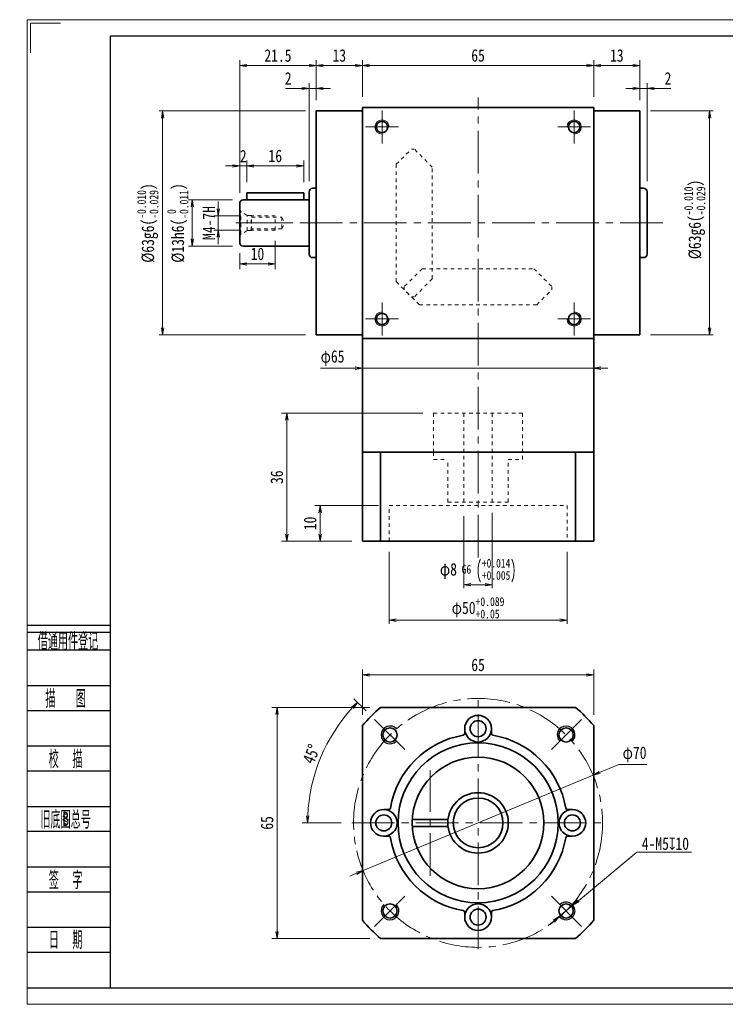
# Model space of a CAD drawing. Header units: millimetres. Extents: x -2 to 418, y 0 to 277.
# Tile 1 of 2: x -2 to 196, y 0 to 277. Entities that reach past the tile are written whole.
import ezdxf
from ezdxf.enums import TextEntityAlignment as Align

# ---------------------------------------------------------------- set-up
doc = ezdxf.new("R2010")
doc.units = ezdxf.units.MM
doc.linetypes.add('点画线', pattern=[18, 12, -2, 2, -2])
doc.linetypes.add('虚线', pattern=[2, 1, -1])
doc.layers.add('2细线层', color=4, linetype='Continuous')
doc.layers.add('6文字层', color=3, linetype='Continuous')
for name, color, linetype, lineweight in [('中心线层', 1, '点画线', 18), ('图框_外框线', 7, 'Continuous', 18), ('尺寸线层', 3, 'Continuous', 18), ('粗实线层', 7, 'Continuous', 35), ('虚线层_1', 6, '虚线', 18)]:
    doc.layers.add(name, color=color, linetype=linetype, lineweight=lineweight)
doc.styles.add('PC_TEXTSTYLE', font='ISOCP.SHX', dxfattribs={"width": 0.707, "bigfont": 'GBCBIG.SHX'})
doc.styles.add('宋体', font='txt', dxfattribs={"width": 0.8})
doc.dimstyles.new('A水平标注$0', dxfattribs={"dimtxt": 3.5, "dimasz": 2, "dimexe": 1.5, "dimexo": 3, "dimgap": 1.1, "dimtad": 1, "dimtoh": 1, "dimdec": 4, "dimdsep": 46, "dimtxsty": '宋体', "dimblk": 'OPEN', "dimcen": 3, "dimclrd": 3, "dimclre": 3, "dimclrt": 6, "dimadec": 0, "dimazin": 0, "dimtm": 1e-09, "dimtfac": 1, "dimtdec": 4, "dimtix": 1, "dimtmove": 0, "dimatfit": 3, "dimldrblk": 'OPEN', "dimfxl": 0, "dimlwd": 13, "dimlwe": 13, "dimarcsym": 0})
doc.dimstyles.new('D直径标注φ25', dxfattribs={"dimtxt": 3.5, "dimasz": 2, "dimexe": 1, "dimexo": 3, "dimtad": 1, "dimtoh": 1, "dimdec": 1, "dimdsep": 46, "dimtxsty": '宋体', "dimblk": 'OPEN', "dimcen": 3, "dimclrd": 3, "dimclre": 3, "dimclrt": 130, "dimadec": 0, "dimazin": 0, "dimtm": 1e-09, "dimtfac": 1, "dimtdec": 1, "dimtmove": 0, "dimatfit": 0, "dimldrblk": 'OPEN', "dimfxl": 0, "dimlwd": 13, "dimlwe": 13, "dimarcsym": 0})
doc.dimstyles.new('螺孔(M8-7H)', dxfattribs={"dimtxt": 3.5, "dimasz": 2, "dimexe": 1.25, "dimexo": 3, "dimtad": 1, "dimtoh": 1, "dimdec": 4, "dimdsep": 46, "dimtxsty": '宋体', "dimblk": 'OPEN', "dimcen": 3, "dimclrd": 3, "dimclre": 3, "dimclrt": 2, "dimadec": 0, "dimazin": 0, "dimtm": 1e-09, "dimtfac": 1, "dimtdec": 4, "dimtmove": 0, "dimatfit": 3, "dimldrblk": 'OPEN', "dimfxl": 0, "dimlwd": 9, "dimlwe": 9, "dimarcsym": 0})

# ---------------------------------------------------------------- blocks, each defined once
blk = doc.blocks.new('2432g')
at = {"layer": '中心线层', "linetype": '点画线', "lineweight": 18}
blk.add_line((13.97, 0), (-1.08, 0), dxfattribs=at)
at = {"layer": '虚线层_1', "linetype": '虚线', "lineweight": 18}
for p, q in [((0, -3.7), (0, 3.7)), ((0, 3.7), (0.29, 3.19)), ((2.1, 2.15), (0.29, 3.19)), ((0.29, -3.19), (0.29, 3.19)), ((3.2, 2.15), (2.1, 2.15)), ((2.1, -2.15), (2.1, 2.15)), ((3.35, 2), (3.2, 2.15)), ((3.2, -2.15), (3.2, 2.15)), ((10, 2), (3.35, 2)), ((3.35, -2), (3.35, 2)), ((3.35, 1.6), (11.85, 1.6)), ((10, -2), (10, 2)), ((11.85, 1.6), (11.85, -1.6)), ((11.85, 1.6), (12.77, 0)), ((11.85, -1.6), (12.77, 0)), ((2.1, -2.15), (0.29, -3.19)), ((3.2, -2.15), (2.1, -2.15)), ((3.35, -2), (3.2, -2.15)), ((11.85, -1.6), (3.35, -1.6)), ((10, -2), (3.35, -2)), ((0, -3.7), (0.29, -3.19))]:
    blk.add_line(p, q, dxfattribs=at)
blk = doc.blocks.new('_Open')
at = {"color": 0, "linetype": 'ByBlock', "lineweight": -2}
for p, q in [((-1, 0.17), (0, 0)), ((-1, -0.17), (0, 0)), ((0, 0), (-1, 0))]:
    blk.add_line(p, q, dxfattribs=at)
blk = doc.blocks.new('*D8')
at = {"layer": 'Defpoints', "color": 0}
for p in [(63.09, 221.75), (53.73, 217.75), (63.09, 217.75)]:
    blk.add_point(p, dxfattribs=at)
at = {"layer": '尺寸线层', "color": 3, "lineweight": 9}
for p, q in [((53.73, 223.75), (53.73, 225.75)), ((60.09, 221.75), (52.48, 221.75)), ((53.73, 221.75), (53.73, 217.75)), ((60.09, 217.75), (52.48, 217.75)), ((53.73, 215.75), (53.73, 213.75))]:
    blk.add_line(p, q, dxfattribs=at)
at = {"layer": '尺寸线层', "color": 3, "lineweight": 9, "xscale": 2, "yscale": 2, "zscale": 2}
for p, rotation in [((53.73, 221.75), 270), ((53.73, 217.75), 90)]:
    blk.add_blockref('_Open', p, dxfattribs=dict(at, rotation=rotation))
at = {"layer": '尺寸线层', "color": 2, "insert": (51.04, 219.75), "char_height": 3.5, "attachment_point": 5, "rotation": 90, "style": '宋体'}
blk.add_mtext('M4-7H', dxfattribs=at)
blk = doc.blocks.new('*D9')
at = {"layer": 'Defpoints', "color": 0}
for p in [(69.74, 217.75), (59.74, 214.25), (69.74, 208.24)]:
    blk.add_point(p, dxfattribs=at)
at = {"layer": '尺寸线层', "color": 3, "lineweight": 13}
for p, q in [((69.74, 214.75), (69.74, 206.74)), ((59.74, 211.25), (59.74, 206.74)), ((61.74, 208.24), (67.74, 208.24))]:
    blk.add_line(p, q, dxfattribs=at)
at = {"layer": '尺寸线层', "color": 3, "lineweight": 13, "xscale": 2, "yscale": 2, "zscale": 2, "rotation": 180}
blk.add_blockref('_Open', (59.74, 208.24), dxfattribs=at)
at = {"layer": '尺寸线层', "color": 3, "lineweight": 13, "xscale": 2, "yscale": 2, "zscale": 2}
blk.add_blockref('_Open', (69.74, 208.24), dxfattribs=at)
at = {"layer": '尺寸线层', "color": 6, "insert": (64.74, 211.05), "char_height": 3.5, "attachment_point": 5, "style": '宋体'}
blk.add_mtext('10', dxfattribs=at)
blk = doc.blocks.new('*D10')
at = {"layer": 'Defpoints', "color": 0}
for p in [(60.74, 226.25), (46.39, 213.25), (60.74, 213.25)]:
    blk.add_point(p, dxfattribs=at)
at = {"layer": '尺寸线层', "color": 3, "lineweight": 13}
for p, q in [((57.74, 226.25), (45.39, 226.25)), ((46.39, 224.25), (46.39, 215.25)), ((57.74, 213.25), (45.39, 213.25))]:
    blk.add_line(p, q, dxfattribs=at)
at = {"layer": '尺寸线层', "color": 3, "lineweight": 13, "xscale": 2, "yscale": 2, "zscale": 2}
for p, rotation in [((46.39, 226.25), 90), ((46.39, 213.25), 270)]:
    blk.add_blockref('_Open', p, dxfattribs=dict(at, rotation=rotation))
at = {"layer": '尺寸线层', "color": 130, "insert": (42.34, 219.75), "char_height": 3.5, "attachment_point": 5, "rotation": 90, "style": '宋体'}
blk.add_mtext('{\\A1;\\A1;%%C13h6({\\H0.707107x;\\S 0^ -0.011;})}', dxfattribs=at)
blk = doc.blocks.new('*D11')
at = {"layer": 'Defpoints', "color": 0}
for p in [(38.07, 251.25), (81.24, 251.25), (81.24, 188.25)]:
    blk.add_point(p, dxfattribs=at)
at = {"layer": '尺寸线层', "color": 3, "lineweight": 13}
for p, q in [((78.24, 251.25), (37.07, 251.25)), ((38.07, 190.25), (38.07, 249.25)), ((78.24, 188.25), (37.07, 188.25))]:
    blk.add_line(p, q, dxfattribs=at)
at = {"layer": '尺寸线层', "color": 3, "lineweight": 13, "xscale": 2, "yscale": 2, "zscale": 2}
for p, rotation in [((38.07, 251.25), 90), ((38.07, 188.25), 270)]:
    blk.add_blockref('_Open', p, dxfattribs=dict(at, rotation=rotation))
at = {"layer": '尺寸线层', "color": 130, "insert": (33.91, 219.75), "char_height": 3.5, "attachment_point": 5, "rotation": 90, "style": '宋体'}
blk.add_mtext('{\\A1;\\A1;%%C63g6({\\H0.707107x;\\S-0.010^ -0.029;})}', dxfattribs=at)
blk = doc.blocks.new('*D12')
at = {"layer": 'Defpoints', "color": 0}
for p in [(59.74, 235.78), (61.74, 228.25), (59.74, 225.25)]:
    blk.add_point(p, dxfattribs=at)
at = {"layer": '尺寸线层', "color": 3, "lineweight": 13}
for p, q in [((57.74, 235.78), (55.74, 235.78)), ((59.74, 228.25), (59.74, 237.28)), ((61.74, 235.78), (59.74, 235.78)), ((61.74, 231.25), (61.74, 237.28)), ((63.74, 235.78), (65.74, 235.78))]:
    blk.add_line(p, q, dxfattribs=at)
at = {"layer": '尺寸线层', "color": 3, "lineweight": 13, "xscale": 2, "yscale": 2, "zscale": 2}
blk.add_blockref('_Open', (59.74, 235.78), dxfattribs=at)
at = {"layer": '尺寸线层', "color": 3, "lineweight": 13, "xscale": 2, "yscale": 2, "zscale": 2, "rotation": 180}
blk.add_blockref('_Open', (61.74, 235.78), dxfattribs=at)
at = {"layer": '尺寸线层', "color": 6, "insert": (60.74, 238.57), "char_height": 3.5, "attachment_point": 5, "style": '宋体'}
blk.add_mtext('2', dxfattribs=at)
blk = doc.blocks.new('*D13')
at = {"layer": 'Defpoints', "color": 0}
for p in [(77.74, 235.79), (61.74, 228.25), (77.74, 228.25)]:
    blk.add_point(p, dxfattribs=at)
at = {"layer": '尺寸线层', "color": 3, "lineweight": 13}
for p, q in [((61.74, 231.25), (61.74, 237.29)), ((63.74, 235.79), (75.74, 235.79)), ((77.74, 231.25), (77.74, 237.29))]:
    blk.add_line(p, q, dxfattribs=at)
at = {"layer": '尺寸线层', "color": 3, "lineweight": 13, "xscale": 2, "yscale": 2, "zscale": 2, "rotation": 180}
blk.add_blockref('_Open', (61.74, 235.79), dxfattribs=at)
at = {"layer": '尺寸线层', "color": 3, "lineweight": 13, "xscale": 2, "yscale": 2, "zscale": 2}
blk.add_blockref('_Open', (77.74, 235.79), dxfattribs=at)
at = {"layer": '尺寸线层', "color": 6, "insert": (69.74, 238.6), "char_height": 3.5, "attachment_point": 5, "style": '宋体'}
blk.add_mtext('16', dxfattribs=at)
blk = doc.blocks.new('*D14')
at = {"layer": 'Defpoints', "color": 0}
for p in [(159.24, 264.05), (94.24, 252.25), (159.24, 252.25)]:
    blk.add_point(p, dxfattribs=at)
at = {"layer": '尺寸线层', "color": 3, "lineweight": 13}
for p, q in [((94.24, 255.25), (94.24, 265.55)), ((96.24, 264.05), (157.24, 264.05)), ((159.24, 255.25), (159.24, 265.55))]:
    blk.add_line(p, q, dxfattribs=at)
at = {"layer": '尺寸线层', "color": 3, "lineweight": 13, "xscale": 2, "yscale": 2, "zscale": 2, "rotation": 180}
blk.add_blockref('_Open', (94.24, 264.05), dxfattribs=at)
at = {"layer": '尺寸线层', "color": 3, "lineweight": 13, "xscale": 2, "yscale": 2, "zscale": 2}
blk.add_blockref('_Open', (159.24, 264.05), dxfattribs=at)
at = {"layer": '尺寸线层', "color": 6, "insert": (126.74, 266.86), "char_height": 3.5, "attachment_point": 5, "style": '宋体'}
blk.add_mtext('65', dxfattribs=at)
blk = doc.blocks.new('*D15')
at = {"layer": 'Defpoints', "color": 0}
for p in [(81.24, 264.03), (94.24, 252.25), (81.24, 251.25)]:
    blk.add_point(p, dxfattribs=at)
at = {"layer": '尺寸线层', "color": 3, "lineweight": 13}
for p, q in [((81.24, 254.25), (81.24, 265.53)), ((92.24, 264.03), (83.24, 264.03)), ((94.24, 255.25), (94.24, 265.53))]:
    blk.add_line(p, q, dxfattribs=at)
at = {"layer": '尺寸线层', "color": 3, "lineweight": 13, "xscale": 2, "yscale": 2, "zscale": 2, "rotation": 180}
blk.add_blockref('_Open', (81.24, 264.03), dxfattribs=at)
at = {"layer": '尺寸线层', "color": 3, "lineweight": 13, "xscale": 2, "yscale": 2, "zscale": 2}
blk.add_blockref('_Open', (94.24, 264.03), dxfattribs=at)
at = {"layer": '尺寸线层', "color": 6, "insert": (87.74, 266.84), "char_height": 3.5, "attachment_point": 5, "style": '宋体'}
blk.add_mtext('13', dxfattribs=at)
blk = doc.blocks.new('*D16')
at = {"layer": 'Defpoints', "color": 0}
for p in [(79.24, 257.62), (81.24, 251.25), (79.24, 228.5)]:
    blk.add_point(p, dxfattribs=at)
at = {"layer": '尺寸线层', "color": 3, "lineweight": 13}
for p, q in [((72.59, 257.62), (75.24, 257.62)), ((75.24, 257.62), (77.24, 257.62)), ((79.24, 231.5), (79.24, 259.12)), ((81.24, 257.62), (79.24, 257.62)), ((81.24, 254.25), (81.24, 259.12)), ((83.24, 257.62), (85.24, 257.62))]:
    blk.add_line(p, q, dxfattribs=at)
at = {"layer": '尺寸线层', "color": 3, "lineweight": 13, "xscale": 2, "yscale": 2, "zscale": 2}
blk.add_blockref('_Open', (79.24, 257.62), dxfattribs=at)
at = {"layer": '尺寸线层', "color": 3, "lineweight": 13, "xscale": 2, "yscale": 2, "zscale": 2, "rotation": 180}
blk.add_blockref('_Open', (81.24, 257.62), dxfattribs=at)
at = {"layer": '尺寸线层', "color": 6, "insert": (73.36, 260.42), "char_height": 3.5, "attachment_point": 5, "style": '宋体'}
blk.add_mtext('2', dxfattribs=at)
blk = doc.blocks.new('*D17')
at = {"layer": 'Defpoints', "color": 0}
for p in [(59.74, 264.03), (81.24, 251.25), (59.74, 225.25)]:
    blk.add_point(p, dxfattribs=at)
at = {"layer": '尺寸线层', "color": 3, "lineweight": 13}
for p, q in [((59.74, 228.25), (59.74, 265.53)), ((79.24, 264.03), (61.74, 264.03)), ((81.24, 254.25), (81.24, 265.53))]:
    blk.add_line(p, q, dxfattribs=at)
at = {"layer": '尺寸线层', "color": 3, "lineweight": 13, "xscale": 2, "yscale": 2, "zscale": 2, "rotation": 180}
blk.add_blockref('_Open', (59.74, 264.03), dxfattribs=at)
at = {"layer": '尺寸线层', "color": 3, "lineweight": 13, "xscale": 2, "yscale": 2, "zscale": 2}
blk.add_blockref('_Open', (81.24, 264.03), dxfattribs=at)
at = {"layer": '尺寸线层', "color": 6, "insert": (70.49, 266.83), "char_height": 3.5, "attachment_point": 5, "style": '宋体'}
blk.add_mtext('21.5', dxfattribs=at)
blk = doc.blocks.new('*D18')
at = {"layer": 'Defpoints', "color": 0}
for p in [(172.24, 264.03), (159.24, 252.25), (172.24, 251.25)]:
    blk.add_point(p, dxfattribs=at)
at = {"layer": '尺寸线层', "color": 3, "lineweight": 13}
for p, q in [((159.24, 255.25), (159.24, 265.53)), ((161.24, 264.03), (170.24, 264.03)), ((172.24, 254.25), (172.24, 265.53))]:
    blk.add_line(p, q, dxfattribs=at)
at = {"layer": '尺寸线层', "color": 3, "lineweight": 13, "xscale": 2, "yscale": 2, "zscale": 2, "rotation": 180}
blk.add_blockref('_Open', (159.24, 264.03), dxfattribs=at)
at = {"layer": '尺寸线层', "color": 3, "lineweight": 13, "xscale": 2, "yscale": 2, "zscale": 2}
blk.add_blockref('_Open', (172.24, 264.03), dxfattribs=at)
at = {"layer": '尺寸线层', "color": 6, "insert": (165.74, 266.84), "char_height": 3.5, "attachment_point": 5, "style": '宋体'}
blk.add_mtext('13', dxfattribs=at)
blk = doc.blocks.new('*D19')
at = {"layer": 'Defpoints', "color": 0}
for p in [(174.24, 257.62), (172.24, 251.25), (174.24, 228.5)]:
    blk.add_point(p, dxfattribs=at)
at = {"layer": '尺寸线层', "color": 3, "lineweight": 13}
for p, q in [((170.24, 257.62), (168.24, 257.62)), ((172.24, 254.25), (172.24, 259.12)), ((172.24, 257.62), (174.24, 257.62)), ((174.24, 231.5), (174.24, 259.12)), ((178.24, 257.62), (176.24, 257.62)), ((180.89, 257.62), (178.24, 257.62))]:
    blk.add_line(p, q, dxfattribs=at)
at = {"layer": '尺寸线层', "color": 3, "lineweight": 13, "xscale": 2, "yscale": 2, "zscale": 2}
blk.add_blockref('_Open', (172.24, 257.62), dxfattribs=at)
at = {"layer": '尺寸线层', "color": 3, "lineweight": 13, "xscale": 2, "yscale": 2, "zscale": 2, "rotation": 180}
blk.add_blockref('_Open', (174.24, 257.62), dxfattribs=at)
at = {"layer": '尺寸线层', "color": 6, "insert": (180.11, 260.42), "char_height": 3.5, "attachment_point": 5, "style": '宋体'}
blk.add_mtext('2', dxfattribs=at)
blk = doc.blocks.new('*D30')
at = {"layer": 'Defpoints', "color": 0}
for p in [(72.99, 166.25), (114.24, 166.25), (94.24, 130.25)]:
    blk.add_point(p, dxfattribs=at)
at = {"layer": '尺寸线层', "color": 3, "lineweight": 13}
for p, q in [((111.24, 166.25), (71.49, 166.25)), ((72.99, 132.25), (72.99, 164.25)), ((91.24, 130.25), (71.49, 130.25))]:
    blk.add_line(p, q, dxfattribs=at)
at = {"layer": '尺寸线层', "color": 3, "lineweight": 13, "xscale": 2, "yscale": 2, "zscale": 2}
for p, rotation in [((72.99, 166.25), 90), ((72.99, 130.25), 270)]:
    blk.add_blockref('_Open', p, dxfattribs=dict(at, rotation=rotation))
at = {"layer": '尺寸线层', "color": 6, "insert": (70.18, 148.25), "char_height": 3.5, "attachment_point": 5, "rotation": 90, "style": '宋体'}
blk.add_mtext('36', dxfattribs=at)
blk = doc.blocks.new('*D31')
at = {"layer": 'Defpoints', "color": 0}
for p in [(94.24, 178.37), (159.24, 178.92), (159.24, 173.53)]:
    blk.add_point(p, dxfattribs=at)
at = {"layer": '尺寸线层', "color": 3, "lineweight": 13}
for p, q in [((94.24, 181.37), (94.24, 179.92)), ((82.45, 178.92), (90.24, 178.92)), ((90.24, 178.92), (92.24, 178.92)), ((94.24, 178.92), (159.24, 178.92)), ((159.24, 176.53), (159.24, 179.92)), ((161.24, 178.92), (163.24, 178.92))]:
    blk.add_line(p, q, dxfattribs=at)
at = {"layer": '尺寸线层', "color": 3, "lineweight": 13, "xscale": 2, "yscale": 2, "zscale": 2}
blk.add_blockref('_Open', (94.24, 178.92), dxfattribs=at)
at = {"layer": '尺寸线层', "color": 3, "lineweight": 13, "xscale": 2, "yscale": 2, "zscale": 2, "rotation": 180}
blk.add_blockref('_Open', (159.24, 178.92), dxfattribs=at)
at = {"layer": '尺寸线层', "color": 130, "insert": (85.84, 181.75), "char_height": 3.5, "attachment_point": 5, "style": '宋体'}
blk.add_mtext('φ65', dxfattribs=at)
blk = doc.blocks.new('*D32')
at = {"layer": 'Defpoints', "color": 0}
for p in [(101.74, 140.25), (82.35, 130.25), (94.24, 130.25)]:
    blk.add_point(p, dxfattribs=at)
at = {"layer": '尺寸线层', "color": 3, "lineweight": 13}
for p, q in [((98.74, 140.25), (80.85, 140.25)), ((82.35, 138.25), (82.35, 132.25)), ((91.24, 130.25), (80.85, 130.25))]:
    blk.add_line(p, q, dxfattribs=at)
at = {"layer": '尺寸线层', "color": 3, "lineweight": 13, "xscale": 2, "yscale": 2, "zscale": 2}
for p, rotation in [((82.35, 140.25), 90), ((82.35, 130.25), 270)]:
    blk.add_blockref('_Open', p, dxfattribs=dict(at, rotation=rotation))
at = {"layer": '尺寸线层', "color": 6, "insert": (79.54, 135.25), "char_height": 3.5, "attachment_point": 5, "rotation": 90, "style": '宋体'}
blk.add_mtext('10', dxfattribs=at)
blk = doc.blocks.new('*D33')
at = {"layer": 'Defpoints', "color": 0}
for p in [(159.06, 64.44), (94.41, 37.6)]:
    blk.add_point(p, dxfattribs=at)
at = {"layer": '尺寸线层', "color": 3, "lineweight": 13}
for p, q in [((166.31, 67.45), (160.91, 65.21)), ((174.15, 67.45), (166.31, 67.45)), ((94.41, 37.6), (159.06, 64.44)), ((92.57, 36.84), (90.72, 36.07))]:
    blk.add_line(p, q, dxfattribs=at)
at = {"layer": '尺寸线层', "color": 3, "lineweight": 13, "xscale": 2, "yscale": 2, "zscale": 2}
for p, rotation in [((159.06, 64.44), 202.5429178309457), ((94.41, 37.6), 22.54291783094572)]:
    blk.add_blockref('_Open', p, dxfattribs=dict(at, rotation=rotation))
at = {"layer": '尺寸线层', "color": 130, "insert": (170.73, 70.28), "char_height": 3.5, "attachment_point": 5, "style": '宋体'}
blk.add_mtext('φ70', dxfattribs=at)
blk = doc.blocks.new('*D34')
at = {"layer": 'Defpoints', "color": 0}
for p in [(99.35, 83.52), (70.24, 18.52), (99.35, 18.52)]:
    blk.add_point(p, dxfattribs=at)
at = {"layer": '尺寸线层', "color": 3, "lineweight": 13}
for p, q in [((96.35, 83.52), (68.74, 83.52)), ((70.24, 81.52), (70.24, 20.52)), ((96.35, 18.52), (68.74, 18.52))]:
    blk.add_line(p, q, dxfattribs=at)
at = {"layer": '尺寸线层', "color": 3, "lineweight": 13, "xscale": 2, "yscale": 2, "zscale": 2}
for p, rotation in [((70.24, 83.52), 90), ((70.24, 18.52), 270)]:
    blk.add_blockref('_Open', p, dxfattribs=dict(at, rotation=rotation))
at = {"layer": '尺寸线层', "color": 6, "insert": (67.43, 51.02), "char_height": 3.5, "attachment_point": 5, "rotation": 90, "style": '宋体'}
blk.add_mtext('65', dxfattribs=at)
blk = doc.blocks.new('*D35')
at = {"layer": 'Defpoints', "color": 0}
for p in [(97.37, 80.4), (82.48, 69.36), (106.11, 71.65), (91.24, 51.02), (162.24, 51.02)]:
    blk.add_point(p, dxfattribs=at)
at = {"layer": '尺寸线层', "color": 3, "lineweight": 13}
for p, q in [((95.24, 82.52), (91.8, 85.96)), ((88.24, 51.02), (77.33, 51.02))]:
    blk.add_line(p, q, dxfattribs=at)
blk.add_arc((126.74, 51.02), 47.91, 137.3921, 177.6079, dxfattribs=at)
at = {"layer": '尺寸线层', "color": 3, "lineweight": 13, "xscale": 2, "yscale": 2, "zscale": 2}
for p, rotation in [((92.86, 84.9), 46.19606770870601), ((78.83, 51.02), 268.8039322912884)]:
    blk.add_blockref('_Open', p, dxfattribs=dict(at, rotation=rotation))
at = {"layer": '尺寸线层', "color": 6, "insert": (79.9, 70.42), "char_height": 3.5, "attachment_point": 5, "rotation": 67.5, "style": '宋体'}
blk.add_mtext('45%%d', dxfattribs=at)
blk = doc.blocks.new('*D7')
at = {"layer": 'Defpoints', "color": 0}
for p in [(172.24, 251.25), (191.81, 251.25), (172.24, 188.25)]:
    blk.add_point(p, dxfattribs=at)
at = {"layer": '尺寸线层', "color": 3, "lineweight": 13}
for p, q in [((175.24, 251.25), (192.81, 251.25)), ((191.81, 190.25), (191.81, 249.25)), ((175.24, 188.25), (192.81, 188.25))]:
    blk.add_line(p, q, dxfattribs=at)
at = {"layer": '尺寸线层', "color": 3, "lineweight": 13, "xscale": 2, "yscale": 2, "zscale": 2}
for p, rotation in [((191.81, 251.25), 90), ((191.81, 188.25), 270)]:
    blk.add_blockref('_Open', p, dxfattribs=dict(at, rotation=rotation))
at = {"layer": '尺寸线层', "color": 130, "insert": (187.64, 220.75), "char_height": 3.5, "attachment_point": 5, "rotation": 90, "style": '宋体'}
blk.add_mtext('{\\A1;\\A1;%%C63g6({\\H0.707107x;\\S-0.010^ -0.029;})}', dxfattribs=at)
blk = doc.blocks.new('*D36')
at = {"layer": 'Defpoints', "color": 0}
for p in [(159.24, 92.64), (94.24, 78.41), (159.24, 78.41)]:
    blk.add_point(p, dxfattribs=at)
at = {"layer": '尺寸线层', "color": 3, "lineweight": 13}
for p, q in [((94.24, 81.41), (94.24, 94.14)), ((96.24, 92.64), (157.24, 92.64)), ((159.24, 81.41), (159.24, 94.14))]:
    blk.add_line(p, q, dxfattribs=at)
at = {"layer": '尺寸线层', "color": 3, "lineweight": 13, "xscale": 2, "yscale": 2, "zscale": 2, "rotation": 180}
blk.add_blockref('_Open', (94.24, 92.64), dxfattribs=at)
at = {"layer": '尺寸线层', "color": 3, "lineweight": 13, "xscale": 2, "yscale": 2, "zscale": 2}
blk.add_blockref('_Open', (159.24, 92.64), dxfattribs=at)
at = {"layer": '尺寸线层', "color": 6, "insert": (126.74, 95.45), "char_height": 3.5, "attachment_point": 5, "style": '宋体'}
blk.add_mtext('65', dxfattribs=at)
blk = doc.blocks.new('*D37')
at = {"color": 3, "lineweight": 9}
for p, q in [((171.41, 42.75), (154.96, 29.14)), ((186.75, 42.75), (171.41, 42.75)), ((149.56, 24.68), (153.41, 27.87)), ((148.02, 23.41), (146.48, 22.13))]:
    blk.add_line(p, q, dxfattribs=at)
at = {"layer": 'Defpoints', "color": 0}
for p in [(153.41, 27.87), (149.56, 24.68)]:
    blk.add_point(p, dxfattribs=at)
at = {"color": 3, "lineweight": 9, "xscale": 2, "yscale": 2, "zscale": 2}
for p, rotation in [((153.41, 27.87), 219.5910258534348), ((149.56, 24.68), 39.59102585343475)]:
    blk.add_blockref('_Open', p, dxfattribs=dict(at, rotation=rotation))
at = {"color": 2, "insert": (179.4, 45.16), "char_height": 3.5, "attachment_point": 5, "style": '宋体'}
blk.add_mtext('4-M5{\\famgdt|b0|i0|c0|p0;x}{10}', dxfattribs=at)
blk = doc.blocks.new('*D38')
at = {"color": 3, "lineweight": 13}
for p, q in [((122.74, 137.25), (122.74, 117.02)), ((130.74, 138.25), (130.74, 117.02)), ((124.74, 118.02), (128.74, 118.02))]:
    blk.add_line(p, q, dxfattribs=at)
at = {"layer": 'Defpoints', "color": 0}
for p in [(130.74, 141.25), (122.74, 140.25), (130.74, 118.02)]:
    blk.add_point(p, dxfattribs=at)
at = {"color": 3, "lineweight": 13, "xscale": 2, "yscale": 2, "zscale": 2, "rotation": 180}
blk.add_blockref('_Open', (122.74, 118.02), dxfattribs=at)
at = {"color": 3, "lineweight": 13, "xscale": 2, "yscale": 2, "zscale": 2}
blk.add_blockref('_Open', (130.74, 118.02), dxfattribs=at)
at = {"color": 130, "insert": (126.74, 121.94), "char_height": 3.5, "attachment_point": 5, "style": '宋体'}
blk.add_mtext('{\\A1;φ8{}{{\\H0.7x;\\C2; G6 {\\H2x;\\W0.5;(}\\S+0.014^ +0.005;{\\H2x;\\W0.5;)}}}}', dxfattribs=at)
blk = doc.blocks.new('*D39')
at = {"color": 3, "lineweight": 13}
for p, q in [((101.74, 127.25), (101.74, 107.05)), ((151.74, 127.25), (151.74, 107.05)), ((103.74, 108.05), (149.74, 108.05))]:
    blk.add_line(p, q, dxfattribs=at)
at = {"layer": 'Defpoints', "color": 0}
for p in [(101.74, 130.25), (151.74, 130.25), (151.74, 108.05)]:
    blk.add_point(p, dxfattribs=at)
at = {"color": 3, "lineweight": 13, "xscale": 2, "yscale": 2, "zscale": 2, "rotation": 180}
blk.add_blockref('_Open', (101.74, 108.05), dxfattribs=at)
at = {"color": 3, "lineweight": 13, "xscale": 2, "yscale": 2, "zscale": 2}
blk.add_blockref('_Open', (151.74, 108.05), dxfattribs=at)
at = {"color": 130, "insert": (126.74, 111.52), "char_height": 3.5, "attachment_point": 5, "style": '宋体'}
blk.add_mtext('{\\A1;φ50{}{\\H0.71x;\\C2;\\S+0.089^ +0.05;}}', dxfattribs=at)

msp = doc.modelspace()

# ---------------------------------------------------------------- linework, layer by layer
at = {"layer": '2细线层'}
for p, q in [((-0.10105, 106.66211), (23.31055, 106.66211)), ((-0.10105, 104.66211), (23.31055, 104.66211)), ((-0.10105, 99.66211), (23.31055, 99.66211)), ((-0.10105, 89.66211), (23.31055, 89.66211)), ((-0.10105, 82.66211), (23.31055, 82.66211)), ((-0.10105, 72.66211), (23.31055, 72.66211)), ((-0.10105, 65.66211), (23.31055, 65.66211)), ((-0.10105, 55.66211), (23.31055, 55.66211)), ((-0.10105, 48.66211), (23.31055, 48.66211)), ((-0.10105, 38.66211), (23.31055, 38.66211)), ((-0.10105, 31.66211), (23.31055, 31.66211)), ((-0.10105, 21.66211), (23.31055, 21.66211)), ((-0.10105, 14.66211), (23.31055, 14.66211)), ((-0.10105, 4.66211), (23.31055, 4.66211))]:
    msp.add_line(p, q, dxfattribs=at)
at = {"layer": '中心线层'}
for p, q in [((126.73919, 125.70761), (126.73919, 255.02367)), ((99.73919, 242.15141), (99.73919, 251.35141)), ((153.73919, 251.35141), (153.73919, 242.15141)), ((95.13919, 246.75141), (104.33919, 246.75141)), ((149.13919, 246.75141), (158.33919, 246.75141)), ((58.66419, 219.75141), (178.94469, 219.75141)), ((99.73919, 188.15141), (99.73919, 197.35141)), ((153.73919, 197.35141), (153.73919, 188.15141)), ((104.33919, 192.75141), (95.13919, 192.75141)), ((158.33919, 192.75141), (149.13919, 192.75141)), ((126.73919, 15.52267), (126.73919, 86.52267)), ((106.11155, 71.65031), (97.36511, 80.39675)), ((147.36682, 71.65031), (156.11326, 80.39675)), ((113.28222, 36.13588), (113.28222, 65.74399)), ((91.23919, 51.02267), (162.23919, 51.02267)), ((106.11155, 30.39504), (97.36511, 21.6486)), ((147.36682, 30.39504), (156.11326, 21.6486))]:
    msp.add_line(p, q, dxfattribs=at)
msp.add_circle((126.73919, 51.02267), 35, dxfattribs=at)
at = {"layer": '图框_外框线', "color": 3}
msp.add_lwpolyline([(0, 0), (391.61727, 0), (391.61727, 276.92936), (0, 276.92936)], close=True, dxfattribs=at)
msp.add_lwpolyline([(0.93242, 267.60514), (0.93242, 275.99693), (9.32422, 275.99693)], dxfattribs=at)
at = {"layer": '图框_外框线', "color": 3, "lineweight": 25}
msp.add_lwpolyline([(23.31055, 4.66211), (386.95516, 4.66211), (386.95516, 272.26725), (23.31055, 272.26725)], close=True, dxfattribs=at)
at = {"layer": '粗实线层'}
for p, q in [((94.23919, 252.25141), (159.23919, 252.25141)), ((94.23919, 187.25141), (94.23919, 252.25141)), ((159.23919, 187.25141), (159.23919, 252.25141)), ((94.23919, 251.25141), (81.23919, 251.25141)), ((81.23919, 251.25141), (81.23919, 188.25141)), ((159.23919, 251.25141), (172.23919, 251.25141)), ((172.23919, 251.25141), (172.23919, 188.25141)), ((61.73919, 226.25141), (61.73919, 228.25141)), ((61.73919, 228.25141), (77.73919, 228.25141)), ((77.73919, 228.25141), (77.73919, 226.25141)), ((79.23919, 228.50141), (79.23919, 211.00141)), ((80.23919, 229.50141), (81.23919, 229.50141)), ((172.23919, 229.50141), (173.23919, 229.50141)), ((174.23919, 228.50141), (174.23919, 211.00141)), ((59.73919, 225.25141), (59.73919, 214.25141)), ((79.23919, 226.25141), (60.73919, 226.25141)), ((79.23919, 213.25141), (60.73919, 213.25141)), ((80.23919, 210.00141), (81.23919, 210.00141)), ((172.23919, 210.00141), (173.23919, 210.00141)), ((94.23919, 188.25141), (81.23919, 188.25141)), ((94.23919, 187.25141), (159.23919, 187.25141)), ((94.23919, 187.25141), (94.23919, 155.25141)), ((159.23919, 188.25141), (172.23919, 188.25141)), ((159.23919, 187.25141), (159.23919, 155.25141)), ((139.23919, 155.25141), (94.23919, 155.25141)), ((94.23919, 155.25141), (94.23919, 130.25141)), ((159.23919, 155.25141), (94.23919, 155.25141)), ((99.35306, 130.25141), (99.35306, 155.25141)), ((159.23919, 155.25141), (139.23919, 155.25141)), ((154.12531, 130.25141), (154.12531, 155.25141)), ((159.23919, 130.25141), (159.23919, 155.25141)), ((94.23919, 130.25141), (159.23919, 130.25141)), ((122.98919, 77.52267), (122.98919, 76.16601)), ((130.48919, 77.52267), (130.48919, 76.16601)), ((100.23919, 54.77267), (101.59585, 54.77267)), ((153.23919, 54.77267), (151.88252, 54.77267)), ((118.29821, 52.02267), (108.26623, 52.02267)), ((118.29821, 50.02267), (108.26623, 50.02267)), ((100.23919, 47.27267), (101.59585, 47.27267)), ((153.23919, 47.27267), (151.88252, 47.27267)), ((122.98919, 24.52267), (122.98919, 25.87934)), ((130.48919, 24.52267), (130.48919, 25.87934))]:
    msp.add_line(p, q, dxfattribs=at)
for points in [[(99.35306, 83.52267), (154.12531, 83.52267)], [(94.23919, 23.63654), (94.23919, 78.4088)], [(159.23919, 78.4088), (159.23919, 23.63654)], [(154.12531, 18.52267), (99.35306, 18.52267)]]:
    msp.add_lwpolyline(points, dxfattribs=at)
for centre, radius in [((99.73919, 246.75141), 1.6), ((153.73919, 246.75141), 1.6), ((99.73919, 192.75141), 1.6), ((153.73919, 192.75141), 1.6), ((126.73919, 77.52267), 3.75), ((101.99045, 75.77141), 2), ((126.73919, 77.52267), 2.25), ((151.48792, 75.77141), 2), ((126.73919, 51.02267), 22.5), ((126.73919, 51.02267), 18.5), ((126.73919, 51.02267), 8.5), ((126.73919, 51.02267), 7), ((100.23919, 51.02267), 3.75), ((100.23919, 51.02267), 2.25), ((153.23919, 51.02267), 3.75), ((153.23919, 51.02267), 2.25), ((101.99045, 26.27393), 2), ((126.73919, 24.52267), 3.75), ((151.48792, 26.27393), 2), ((126.73919, 24.52267), 2.25)]:
    msp.add_circle(centre, radius, dxfattribs=at)
at = {"layer": '粗实线层', "lineweight": 18}
for centre, start, end in [((99.73919, 246.75141), 0, 270), ((153.73919, 246.75141), 270, 180), ((99.73919, 192.75141), 90, 0), ((153.73919, 192.75141), 180, 90)]:
    msp.add_arc(centre, 2, start, end, dxfattribs=at)
at = {"layer": '粗实线层'}
for centre, radius, start, end in [((80.23919, 228.50141), 1, 90, 180), ((173.23919, 228.50141), 1, 360, 90), ((60.73919, 225.25141), 1, 90, 180), ((60.73919, 214.25141), 1, 180, 270), ((80.23919, 211.00141), 1, 180, 270), ((173.23919, 211.00141), 1, 270, 360), ((126.73919, 51.02267), 42.5, 130.1191669, 139.8808331), ((126.73919, 51.02267), 42.5, 40.1191669, 49.8808331), ((126.73919, 51.02267), 25, 99.5940695, 170.4059457), ((122.48919, 76.166), 0.49999, 279.5932911, 0.0003078), ((130.98918, 76.166), 0.49999, 179.9996922, 260.4067089), ((126.73919, 51.02267), 25, 9.5940543, 80.4059457), ((101.59585, 55.27266), 0.49999, 269.9996922, 350.4067089), ((151.88252, 55.27266), 0.49999, 189.5932911, 270.0003078), ((101.59585, 46.77268), 0.49999, 9.5932911, 90.0003078), ((151.88252, 46.77268), 0.49999, 89.9996922, 170.4067089), ((126.73919, 51.02267), 25, 189.5940543, 260.4059457), ((126.73919, 51.02267), 25, 279.5940543, 350.4059457), ((122.48919, 25.87934), 0.49999, 359.9996922, 80.4067089), ((130.98918, 25.87934), 0.49999, 99.5932911, 180.0003078), ((126.73919, 51.02267), 42.5, 220.1191669, 229.8808331), ((126.73919, 51.02267), 42.5, 310.1191669, 319.8808331)]:
    msp.add_arc(centre, radius, start, end, dxfattribs=at)
at = {"layer": '粗实线层', "lineweight": -2}
for centre, start, end in [((101.99045, 75.77141), 42.9532869, 315), ((151.48792, 75.77141), 312.9532869, 225), ((101.99045, 26.27393), 132.9532869, 45), ((151.48792, 26.27393), 222.9532869, 135)]:
    msp.add_arc(centre, 2.5, start, end, dxfattribs=at)
at = {"layer": '虚线层_1', "linetype": '虚线', "lineweight": 18}
for p, q in [((103.73919, 236.25141), (108.00919, 240.52141)), ((108.00919, 240.52141), (108.79761, 240.52141)), ((113.87919, 235.43984), (108.79761, 240.52141)), ((103.73919, 203.25141), (103.73919, 236.25141)), ((113.87919, 204.06298), (113.87919, 235.43984)), ((111.05076, 206.89141), (105.96919, 201.80984)), ((111.05076, 206.89141), (142.42761, 206.89141)), ((142.42761, 206.89141), (147.50919, 201.80984)), ((103.73919, 203.25141), (108.00919, 198.98141)), ((113.87919, 204.06298), (108.79761, 198.98141)), ((105.96919, 201.02141), (105.96919, 201.80984)), ((110.23919, 196.75141), (105.96919, 201.02141)), ((143.23919, 196.75141), (147.50919, 201.02141)), ((147.50919, 201.02141), (147.50919, 201.80984)), ((108.00919, 198.98141), (108.79761, 198.98141)), ((110.23919, 196.75141), (143.23919, 196.75141)), ((114.23919, 166.25141), (139.23919, 166.25141)), ((114.23919, 166.25141), (114.23919, 155.25141)), ((122.73919, 141.25141), (122.73919, 166.25141)), ((130.73919, 141.25141), (130.73919, 166.25141)), ((139.23919, 155.25141), (139.23919, 166.25141)), ((114.23919, 155.25141), (114.23919, 153.25141)), ((139.23919, 153.25141), (139.23919, 155.25141)), ((114.23919, 153.25141), (118.23919, 153.25141)), ((118.23919, 141.25141), (118.23919, 153.25141)), ((135.23919, 141.25141), (135.23919, 153.25141)), ((135.23919, 153.25141), (139.23919, 153.25141)), ((135.23919, 141.25141), (118.23919, 141.25141)), ((101.73919, 140.25141), (151.73919, 140.25141)), ((101.73919, 130.25141), (101.73919, 140.25141)), ((151.73919, 140.25141), (151.73919, 130.25141))]:
    msp.add_line(p, q, dxfattribs=at)

# ---------------------------------------------------------------- block references
at = {"layer": '粗实线层'}
msp.add_blockref('2432g', (59.73919, 219.75141), dxfattribs=at)

# ---------------------------------------------------------------- texts
at = {"layer": '6文字层', "color": 3, "style": 'PC_TEXTSTYLE'}
for s, width, p in [('借通用件登记', 0.667, (11.47779, 102.2947)), ('描   图', 0.6667, (10.81055, 86.16211)), ('校  描', 0.667, (10.81055, 69.16211)), ('旧底图总号', 0.667, (10.81055, 52.16211)), ('签  字', 0.667, (10.81055, 35.16211)), ('日  期', 0.667, (10.81679, 18.26192))]:
    msp.add_text(s, height=5, dxfattribs=dict(at, width=width)).set_placement(p, align=Align.MIDDLE)
at = {"layer": '6文字层', "width": 0.707}
msp.add_text('B', height=4, dxfattribs=at).set_placement((10.81055, 52.16211), align=Align.MIDDLE)

# ---------------------------------------------------------------- dimensions: what is measured, and where the dimension line sits
for base, p1, p2, text, override, picture, middle in [((130.73919, 118.01923), (122.73919, 140.25141), (130.73919, 141.25141), '{\\A1;φ<>{}{{\\H0.7x;\\C2; G6 {\\H2x;\\W0.5;(}\\S+0.014^ +0.005;{\\H2x;\\W0.5;)}}}}', {"dimgap": 0.625, "dimtad": 1, "dimjust": 0, "dimdec": 1, "dimlfac": 1, "dimpost": '<>', "dimse1": 0, "dimse2": 0, "dimsd1": 0, "dimsd2": 0, "dimtol": 0, "dimlim": 0, "dimtp": 0.014, "dimtm": -0.005, "dimtdec": 4, "dimtofl": 1, "dimtvp": 0.1}, '*D38', (126.73919, 118.01923)), ((151.73919, 108.05094), (101.73919, 130.25141), (151.73919, 130.25141), '{\\A1;φ<>{}{\\H0.71x;\\C2;\\S+0.089^ +0.05;}}', {"dimgap": 0.625, "dimtad": 1, "dimjust": 0, "dimdec": 1, "dimlfac": 1, "dimpost": '<>', "dimse1": 0, "dimse2": 0, "dimsd1": 0, "dimsd2": 0, "dimtol": 0, "dimlim": 0, "dimtp": 0.089, "dimtm": -0.05, "dimtdec": 4, "dimtofl": 1, "dimtvp": 0.1}, '*D39', (126.73919, 108.05094))]:
    dim = msp.add_linear_dim(base=base, p1=p1, p2=p2, text=text, dimstyle='D直径标注φ25', override=override)
    dim.commit()
    dim.dimension.update_dxf_attribs({"geometry": picture, "text_midpoint": middle, "dimtype": 160})
dim = msp.add_diameter_dim_2p(p1=(149.56139, 24.68068), p2=(153.41446, 27.86719), text='4-M<>{\\famgdt|b0|i0|c0|p0;x}{10}', dimstyle='螺孔(M8-7H)', override={"dimgap": 0.625, "dimtad": 1, "dimtih": 0, "dimtoh": 1, "dimdec": 4, "dimlfac": 1, "dimpost": '<>', "dimcen": 0, "dimse1": 0, "dimse2": 0, "dimsd1": 0, "dimsd2": 0, "dimtix": 0, "dimtofl": 1, "dimatfit": 3, "dimtvp": 0.1})
dim.commit()
dim.dimension.update_dxf_attribs({"geometry": '*D37', "text_midpoint": (179.39529, 42.75244), "dimtype": 163})
at = {"layer": '尺寸线层'}
for base, p1, p2, dimstyle, override, picture, middle in [((59.73919, 264.02777), (81.23919, 251.25141), (59.73919, 225.25141), 'A水平标注$0', {"dimblk": 'Open', "dimtfill": 1, "dimtfillclr": 256}, '*D17', (70.48919, 264.02777)), ((81.23919, 264.02777), (94.23919, 252.25141), (81.23919, 251.25141), 'A水平标注$0', {"dimblk": 'Open', "dimtfill": 1, "dimtfillclr": 256}, '*D15', (87.73919, 264.02777)), ((159.23919, 264.05252), (94.23919, 252.25141), (159.23919, 252.25141), 'A水平标注$0', {"dimblk": 'Open', "dimtfill": 1, "dimtfillclr": 256}, '*D14', (126.73919, 264.05252)), ((172.23919, 264.02777), (159.23919, 252.25141), (172.23919, 251.25141), 'A水平标注$0', {"dimblk": 'Open', "dimtfill": 1, "dimtfillclr": 256}, '*D18', (165.73919, 264.02777)), ((79.23919, 257.62454), (81.23919, 251.25141), (79.23919, 228.50141), 'A水平标注$0', {"dimblk": 'Open', "dimtfill": 1, "dimtfillclr": 256}, '*D16', (73.36488, 257.62454)), ((174.23919, 257.62454), (172.23919, 251.25141), (174.23919, 228.50141), 'A水平标注$0', {"dimblk": 'Open', "dimtfill": 1, "dimtfillclr": 256}, '*D19', (180.11349, 257.62454)), ((59.73919, 235.78308), (61.73919, 228.25141), (59.73919, 225.25141), 'A水平标注$0', {"dimblk": 'Open', "dimtfill": 1, "dimtfillclr": 256}, '*D12', (60.73919, 235.78308)), ((77.73919, 235.79146), (61.73919, 228.25141), (77.73919, 228.25141), 'A水平标注$0', {"dimblk": 'Open', "dimtfill": 1, "dimtfillclr": 256}, '*D13', (69.73919, 235.79146)), ((69.73919, 208.24243), (59.73919, 214.25141), (69.73919, 217.75141), 'A水平标注$0', {"dimblk": 'Open', "dimtfill": 1, "dimtfillclr": 256}, '*D9', (64.73919, 208.24243)), ((159.23919, 178.92158), (94.23919, 178.36576), (159.23919, 173.52769), 'D直径标注φ25', {"dimgap": 1, "dimpost": 'φ<>', "dimblk": 'Open', "dimtfill": 1, "dimtfillclr": 256}, '*D31', (85.84477, 178.92158))]:
    dim = msp.add_linear_dim(base=base, p1=p1, p2=p2, dimstyle=dimstyle, override=override, dxfattribs=at)
    dim.commit()
    dim.dimension.update_dxf_attribs({"geometry": picture, "text_midpoint": middle, "dimtype": 160})
for base, p1, p2, angle, text, override, picture, middle in [((38.06999, 251.25141), (81.23919, 188.25141), (81.23919, 251.25141), 90, '{\\A1;\\A1;%%C63g6({\\H0.707107x;\\S-0.010^ -0.029;})}', {"dimgap": 1, "dimpost": 'φ<>', "dimtp": -0.01, "dimtm": 0.029, "dimtdec": 3, "dimtzin": 8}, '*D11', (38.06999, 219.75141)), ((191.80823, 251.25141), (172.23919, 188.25141), (172.23919, 251.25141), 90, '{\\A1;\\A1;%%C63g6({\\H0.707107x;\\S-0.010^ -0.029;})}', {"dimgap": 1, "dimpost": 'φ<>', "dimtp": -0.01, "dimtm": 0.029, "dimtdec": 3, "dimtzin": 8}, '*D7', (191.80823, 220.75141)), ((46.39004, 213.25141), (60.73919, 226.25141), (60.73919, 213.25141), 270, '{\\A1;\\A1;%%C13h6({\\H0.707107x;\\S 0^ -0.011;})}', {"dimgap": 1, "dimpost": 'φ<>', "dimtp": 0, "dimtm": 0.011, "dimtdec": 3, "dimtzin": 8}, '*D10', (46.39004, 219.75141))]:
    dim = msp.add_linear_dim(base=base, p1=p1, p2=p2, angle=angle, text=text, dimstyle='D直径标注φ25', override=override, dxfattribs=at)
    dim.commit()
    dim.dimension.update_dxf_attribs({"geometry": picture, "text_midpoint": middle, "dimtype": 160})
for base, p1, p2, angle, dimstyle, override, picture, middle in [((53.73356, 217.75141), (63.08919, 221.75141), (63.08919, 217.75141), 270, '螺孔(M8-7H)', {"dimgap": 1, "dimpost": 'M<>-7H'}, '*D8', (53.73356, 219.75141)), ((72.986, 166.25141), (94.23919, 130.25141), (114.23919, 166.25141), 90, 'A水平标注$0', {"dimblk": 'Open', "dimtfill": 1, "dimtfillclr": 256}, '*D30', (72.986, 148.25141)), ((82.35427, 130.25141), (101.73919, 140.25141), (94.23919, 130.25141), 270, 'A水平标注$0', {"dimblk": 'Open', "dimtfill": 1, "dimtfillclr": 256}, '*D32', (82.35427, 135.25141)), ((70.24346, 18.52267), (99.35306, 83.52267), (99.35306, 18.52267), 270, 'A水平标注$0', {"dimblk": 'Open', "dimtfill": 1, "dimtfillclr": 256}, '*D34', (70.24346, 51.02267))]:
    dim = msp.add_linear_dim(base=base, p1=p1, p2=p2, angle=angle, dimstyle=dimstyle, override=override, dxfattribs=at)
    dim.commit()
    dim.dimension.update_dxf_attribs({"geometry": picture, "text_midpoint": middle, "dimtype": 160})
dim = msp.add_linear_dim(base=(159.23919, 92.64325), p1=(94.23919, 78.4088), p2=(159.23919, 78.4088), dimstyle='A水平标注$0', override={"dimblk": 'Open', "dimtfill": 1, "dimtfillclr": 256}, dxfattribs=at)
dim.commit()
dim.dimension.update_dxf_attribs({"geometry": '*D36', "text_midpoint": (126.73919, 95.45414)})
dim = msp.add_angular_dim_2l(base=(82.47895, 69.35586), line1=((91.23919, 51.02267), (162.23919, 51.02267)), line2=((106.11155, 71.65031), (97.36511, 80.39675)), dimstyle='A水平标注$0', override={"dimblk": 'Open', "dimtfill": 1, "dimtfillclr": 256}, dxfattribs=at)
dim.commit()
dim.dimension.update_dxf_attribs({"geometry": '*D35', "text_midpoint": (79.90008, 70.42406)})
dim = msp.add_diameter_dim_2p(p1=(94.41344, 37.60453), p2=(159.06493, 64.44081), dimstyle='D直径标注φ25', override={"dimgap": 1, "dimpost": 'φ<>'}, dxfattribs=at)
dim.commit()
dim.dimension.update_dxf_attribs({"geometry": '*D33', "text_midpoint": (170.72892, 67.44861), "dimtype": 163})

doc.saveas('drawing.dxf')
